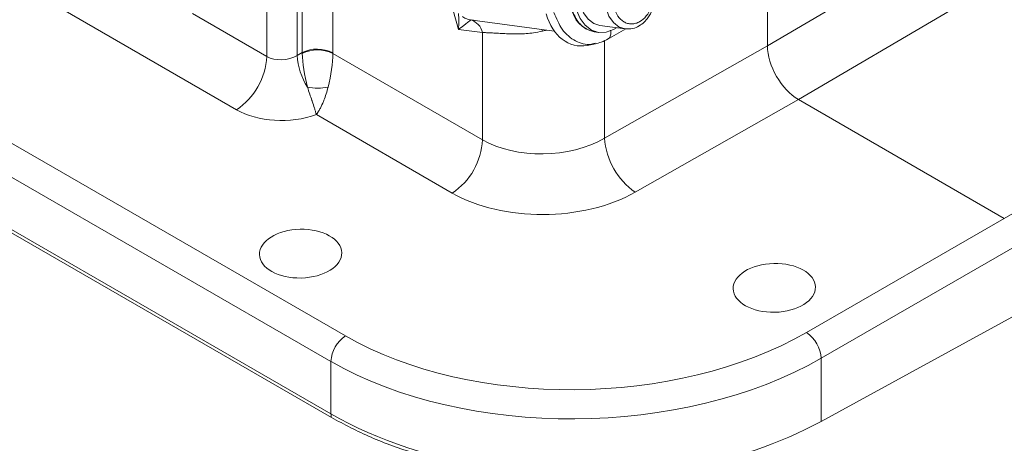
# Model space of a CAD drawing. Header units: inches. Extents: x 0.3 to 33.9, y 0.2 to 21.6.
# Tile 19 of 25: x 29.5 to 32.3, y 15.7 to 16.9. Entities that reach past the tile are written whole.
import ezdxf

# ---------------------------------------------------------------- set-up
doc = ezdxf.new("R2010")
doc.units = ezdxf.units.IN
doc.header["$MEASUREMENT"] = 0

msp = doc.modelspace()

# ---------------------------------------------------------------- linework, layer by layer
at = {"color": 7, "linetype": 'Continuous', "lineweight": 15}
for p, q in [((30.399, 17.3742), (30.399, 16.7781)), ((30.298, 17.3657), (30.298, 16.771)), ((30.3122, 16.779), (30.3122, 17.3731)), ((30.2112, 16.768), (30.2112, 17.283)), ((31.6363, 16.7982), (31.6363, 17.0796)), ((28.5427, 17.0649), (30.4354, 15.9723)), ((31.6363, 16.7982), (32.0687, 17.0524)), ((30.3941, 15.8994), (28.5014, 16.9921)), ((30.1251, 16.6162), (29.6377, 16.8976)), ((32.1578, 16.8998), (31.7246, 16.6452)), ((29.9999, 16.89), (30.2112, 16.768)), ((30.7907, 16.8723), (30.797, 16.8714)), ((30.7907, 16.8723), (30.7911, 16.8722)), ((30.8047, 16.8704), (30.7945, 16.8718)), ((30.797, 16.8714), (31.0296, 16.8403)), ((28.5014, 16.8425), (30.3941, 15.7499)), ((30.8252, 16.836), (30.7569, 16.8452)), ((31.1593, 16.8562), (31.2312, 16.8466)), ((31.18, 16.8162), (31.2328, 16.8467)), ((30.3952, 15.7397), (28.5025, 16.8323)), ((30.8252, 16.5308), (30.8252, 16.836)), ((31.1434, 16.8382), (31.1566, 16.8364)), ((31.1234, 16.7995), (31.1466, 16.804)), ((31.142, 16.8047), (31.1461, 16.806)), ((31.1725, 16.535), (31.6363, 16.7982)), ((30.298, 16.771), (30.3122, 16.779)), ((30.399, 16.7768), (30.8252, 16.5308)), ((31.7246, 16.6452), (31.2601, 16.3815)), ((31.7246, 16.6452), (32.3104, 16.307)), ((30.7391, 16.3791), (30.3524, 16.6023)), ((32.3104, 16.307), (32.8448, 16.6156)), ((31.7472, 15.9819), (32.3104, 16.307)), ((32.3528, 16.2336), (31.7896, 15.9085)), ((32.3528, 16.0371), (31.7896, 15.7286)), ((30.3941, 15.7499), (30.3941, 15.8994)), ((31.7896, 15.9085), (31.7896, 15.7286))]:
    msp.add_line(p, q, dxfattribs=at)
at = {"color": 8, "linetype": 'Continuous', "lineweight": 15}
for p, q in [((30.7569, 16.8452), (30.7419, 16.899)), ((30.7913, 16.8721), (30.7886, 16.8726)), ((30.994, 16.845), (30.9956, 16.84)), ((31.1725, 16.813), (31.1725, 16.535))]:
    msp.add_line(p, q, dxfattribs=at)
at = {"color": 7, "linetype": 'Continuous', "lineweight": 15, "flags": 128}
for points in [[(31.1593, 16.8562), (31.1425, 16.8615), (31.1259, 16.874), (31.113, 16.8925), (31.1048, 16.9154), (31.1021, 16.941), (31.1049, 16.9672), (31.1132, 16.9918), (31.1262, 17.0129)], [(31.0936, 16.9831), (31.0879, 16.9552), (31.0876, 16.9268), (31.0926, 16.8998), (31.1028, 16.8759), (31.1174, 16.8566), (31.1354, 16.8432), (31.1558, 16.8365), (31.1773, 16.8371), (31.1983, 16.8447), (31.2066, 16.8499)]]:
    msp.add_lwpolyline(points, dxfattribs=at)
at = {"color": 8, "linetype": 'Continuous', "lineweight": 15, "flags": 128}
msp.add_lwpolyline([(31.2319, 16.8465), (31.2144, 16.8518), (31.1978, 16.8643), (31.1849, 16.8828), (31.1768, 16.9058), (31.174, 16.9314), (31.1769, 16.9576), (31.1852, 16.9822), (31.1982, 17.0032)], dxfattribs=at)
at = {"color": 7, "linetype": 'Continuous', "lineweight": 15}
for centre, radius, start, end in [((31.1604, 16.9198), 0.0834, 189.3074, 258.2412), ((30.779, 16.8266), 0.0471, 11.4885, 74.9024), ((30.3547, 16.6923), 0.0965, 62.6993, 116.146), ((30.356, 16.688), 0.0987, 64.1934, 116.343), ((30.0186, 16.777), 0.1928, 303.5404, 357.3258), ((30.4906, 16.7826), 0.193, 183.4468, 212.038), ((30.3557, 16.8491), 0.1713, 260.3596, 280.1768), ((31.3752, 16.549), 0.2032, 183.9369, 235.477), ((30.6326, 16.5398), 0.1928, 303.5404, 357.3258), ((31.6931, 15.9017), 0.0967, 3.9923, 56.0077), ((30.4866, 15.8951), 0.0926, 123.5404, 177.3258), ((30.4415, 15.7496), 0.0474, 179.64, 192.0692), ((31.1844, 16.8723), 1.294, 279.6783, 297.8837)]:
    msp.add_arc(centre, radius, start, end, dxfattribs=at)
at = {"color": 8, "linetype": 'Continuous', "lineweight": 15}
for centre, major_axis, ratio, start_param, end_param in [((30.7127, 16.8197), (0.0234, 0.1085), 0.358437, 5.026085, 5.492061), ((31.002, 16.9099), (0.2494, 0.0671), 0.256034, 4.618112, 4.667974)]:
    msp.add_ellipse(centre, major_axis=major_axis, ratio=ratio, start_param=start_param, end_param=end_param, dxfattribs=at)
at = {"color": 7, "linetype": 'Continuous', "lineweight": 15}
for centre, major_axis, ratio, start_param, end_param in [((30.7127, 16.8197), (0.0786, 0.0525), 0.041621, 5.281522, 6.28718), ((31.1182, 16.9584), (0.0252, 0.1595), 0.72645, 2.132206, 3.39954), ((31.7247, 16.7473), (-0.0625, 0.1082), 0.577909, 0.785669, 2.355552), ((30.2554, 16.7975), (0.0624, 0.0046), 0.620565, 3.881151, 5.417041), ((30.399, 16.7271), (-0.0621, 0.1085), 0.559754, 0.787988, 0.813255), ((30.3533, 16.7012), (-0.0286, 0.1271), 0.233231, 0.886073, 1.683986), ((30.3533, 16.7012), (0.0285, 0.1273), 0.280861, 4.612155, 5.410069), ((30.4432, 16.7526), (-0.0313, 0.0541), 0.577909, 0.785669, 0.810936), ((30.2577, 16.6968), (0.1875, 0.0044), 0.592198, 3.913199, 5.227871), ((31.002, 16.6408), (0.2499, 0.0089), 0.599485, 3.905762, 5.441651), ((31.0043, 16.5401), (0.375, 0.0087), 0.592198, 3.913199, 5.449089), ((31.1001, 16.3761), (0.9399, 0.0219), 0.592198, 3.913199, 5.457816), ((31.1012, 16.3277), (0.9999, 0.0219), 0.591316, 3.914067, 5.458684), ((31.1012, 16.138), (0.9999, -0.0208), 0.562909, 3.938703, 5.029556)]:
    msp.add_ellipse(centre, major_axis=major_axis, ratio=ratio, start_param=start_param, end_param=end_param, dxfattribs=at)
for centre in [(30.3076, 16.2065), (31.6557, 16.109)]:
    msp.add_ellipse(centre, major_axis=(0.1172, 0.0027), ratio=0.592198, dxfattribs=at)
for points, knots in [([(31.2166, 16.9906), (31.2226, 16.9967), (31.2318, 17.006), (31.2466, 17.0119), (31.2584, 17.0136), (31.27, 17.012), (31.284, 17.0061), (31.2987, 16.9922), (31.308, 16.9718), (31.3114, 16.9527), (31.3118, 16.9371), (31.3097, 16.9215), (31.3041, 16.9024), (31.2924, 16.8819), (31.2762, 16.8679), (31.2616, 16.8618), (31.2497, 16.8601), (31.2381, 16.8617), (31.2241, 16.8677), (31.2095, 16.8815), (31.2002, 16.902), (31.1967, 16.921), (31.1963, 16.9366), (31.1985, 16.9522), (31.2039, 16.9715), (31.2116, 16.983), (31.2166, 16.9906)], [0, 0, 0, 0, 0.0598642, 0.0920902, 0.125, 0.1579098, 0.1901358, 0.25, 0.3098642, 0.3420902, 0.375, 0.4079098, 0.4401358, 0.5, 0.5598642, 0.5920902, 0.625, 0.6579098, 0.6901358, 0.75, 0.8098642, 0.8420902, 0.875, 0.9079098, 0.9401358, 1, 1, 1, 1]), ([(31.2312, 16.8466), (31.2385, 16.8464), (31.2522, 16.8461), (31.2709, 16.854), (31.2854, 16.865), (31.2988, 16.8804), (31.3099, 16.901), (31.3166, 16.927), (31.3176, 16.9542), (31.3128, 16.9777), (31.3037, 16.9973), (31.2922, 17.0123), (31.2762, 17.025), (31.2628, 17.0282), (31.2558, 17.03)], [0, 0, 0, 0, 0.090934, 0.171784, 0.242477, 0.30332, 0.403025, 0.495999, 0.584801, 0.688105, 0.752674, 0.826136, 0.908626, 1, 1, 1, 1]), ([(31.0781, 16.9064), (31.0829, 16.8937), (31.0902, 16.8743), (31.1072, 16.8557), (31.1223, 16.8452), (31.1363, 16.8396), (31.1452, 16.8393), (31.1482, 16.8392)], [0, 0, 0, 0, 0.3455684, 0.5298283, 0.717383, 0.9049378, 1, 1, 1, 1]), ([(30.9956, 16.84), (30.9873, 16.8383), (30.972, 16.8351), (30.9505, 16.833), (30.9344, 16.8322), (30.9221, 16.8321), (30.9093, 16.8322), (30.8933, 16.8327), (30.8749, 16.8337), (30.8603, 16.8345), (30.8477, 16.8352), (30.8366, 16.8357), (30.829, 16.8359), (30.8252, 16.836)], [0, 0, 0, 0, 0.131707, 0.240657, 0.338537, 0.387708, 0.441237, 0.548888, 0.657888, 0.768314, 0.823907, 0.911809, 1, 1, 1, 1]), ([(31.1445, 16.8038), (31.1509, 16.8052), (31.1642, 16.808), (31.1767, 16.8147), (31.1832, 16.8181)], [0, 0, 0, 0, 0.4785389, 1, 1, 1, 1]), ([(30.327, 16.6802), (30.3315, 16.6673), (30.3363, 16.6534), (30.3427, 16.6342), (30.3461, 16.6235), (30.3493, 16.6132), (30.3507, 16.6082), (30.3515, 16.6055), (30.3519, 16.6041), (30.3521, 16.6033), (30.3522, 16.6029), (30.3523, 16.6027), (30.3523, 16.6026), (30.3523, 16.6025), (30.3523, 16.6024), (30.3524, 16.6023)], [0, 0, 0, 0, 0.426251, 0.457293, 0.712383, 0.842296, 0.912355, 0.951016, 0.972553, 0.984602, 0.991356, 0.995145, 0.996106, 0.996742, 1, 1, 1, 1]), ([(30.386, 16.6805), (30.3823, 16.6675), (30.3782, 16.6532), (30.3704, 16.634), (30.3654, 16.6233), (30.3597, 16.6133), (30.3565, 16.6083), (30.3547, 16.6056), (30.3537, 16.6042), (30.3531, 16.6034), (30.3528, 16.6029), (30.3526, 16.6027), (30.3525, 16.6026), (30.3525, 16.6025), (30.3524, 16.6024), (30.3524, 16.6023)], [0, 0, 0, 0, 0.416891, 0.4614127, 0.7039972, 0.8340657, 0.9066417, 0.9474655, 0.9704512, 0.9833869, 0.9906624, 0.9947526, 0.9961733, 0.9967984, 1, 1, 1, 1]), ([(31.4019, 15.5967), (31.3633, 15.5905), (31.2887, 15.5786), (31.1744, 15.5706), (31.0624, 15.5695), (30.9508, 15.5757), (30.8411, 15.5892), (30.7346, 15.6096), (30.6217, 15.6398), (30.5051, 15.6816), (30.4318, 15.7203), (30.3952, 15.7397)], [0, 0, 0, 0, 0.110367, 0.212962, 0.315885, 0.418482, 0.52113, 0.624104, 0.726755, 0.863377, 1, 1, 1, 1])]:
    msp.add_open_spline(points, degree=3, knots=knots, dxfattribs=at)
at = {"color": 8, "linetype": 'Continuous', "lineweight": 15}
for points, knots in [([(30.7681, 16.8814), (30.7685, 16.8811), (30.7708, 16.8796), (30.7749, 16.8773), (30.7803, 16.8749), (30.7856, 16.8731), (30.789, 16.8726), (30.7907, 16.8723)], [0, 0, 0, 0, 0.062943, 0.298485, 0.535429, 0.776759, 1, 1, 1, 1]), ([(31.0285, 16.8932), (31.0354, 16.8763), (31.0462, 16.8503), (31.0695, 16.8255), (31.0898, 16.8112), (31.1119, 16.8039), (31.1299, 16.8003), (31.1397, 16.8039), (31.142, 16.8047)], [0, 0, 0, 0, 0.300846, 0.464465, 0.625672, 0.786883, 0.950498, 1, 1, 1, 1]), ([(31.1897, 16.843), (31.1901, 16.8408), (31.1913, 16.8344), (31.1894, 16.8259), (31.1865, 16.8197), (31.1835, 16.8186), (31.1831, 16.8184)], [0, 0, 0, 0, 0.19707, 0.566078, 0.935086, 1, 1, 1, 1])]:
    msp.add_open_spline(points, degree=3, knots=knots, dxfattribs=at)

doc.saveas('drawing.dxf')
